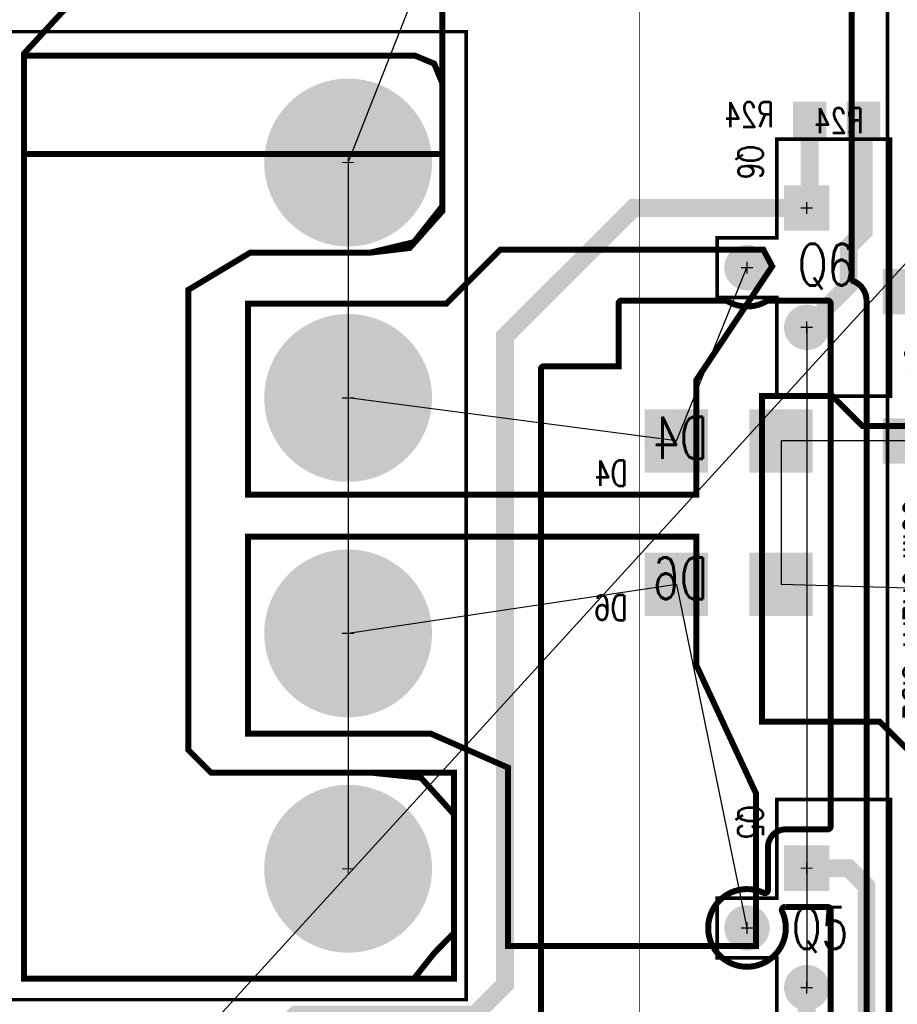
# Model space of a CAD drawing. Extents: x -7 to 11.7, y -5.4 to 6.4.
# Tile 21 of 27: x 4.6 to 6, y 0.6 to 2.3. Entities that reach past the tile are written whole.
import ezdxf

# ---------------------------------------------------------------- set-up
doc = ezdxf.new("R2010")
doc.units = 0
for name, pattern in [('SIG_10', [2, 1, 1]), ('SIG_11', [2, 1, 1]), ('SIG_12', [2, 1, 1]), ('SIG_13', [2, 1, 1]), ('SIG_17', [2, 1, 1]), ('SIG_50', [2, 1, 1]), ('SIG_51', [2, 1, 1]), ('SIG_9', [2, 1, 1])]:
    doc.linetypes.add(name, pattern=pattern)
for name, color, linetype in [('DRIL_NPLTE_THRU_01', 16, 'CONTINUOUS'), ('DRIL_NPLTE_THRU_02', 176, 'CONTINUOUS'), ('DRIL_PLTE_THRU_01', 16, 'CONTINUOUS'), ('DRIL_PLTE_THRU_02', 176, 'CONTINUOUS'), ('DRIL_SYMBOL', 254, 'CONTINUOUS'), ('LINK_00', 2, 'CONTINUOUS'), ('PADS_BOT', 5, 'CONTINUOUS'), ('PADS_INNER', 1, 'CONTINUOUS'), ('PADS_TOP', 1, 'CONTINUOUS'), ('PADS_XR_131', 3, 'CONTINUOUS'), ('PADS_XR_132', 6, 'CONTINUOUS'), ('PADS_XR_133', 254, 'CONTINUOUS'), ('PART_NAME_123', 255, 'CONTINUOUS'), ('PART_NAME_124', 6, 'CONTINUOUS'), ('PART_NAME_129', 2, 'CONTINUOUS'), ('PART_NAME_130', 106, 'CONTINUOUS'), ('PART_TOP_2DLINE_123', 255, 'CONTINUOUS'), ('PART_TOP_2DLINE_129', 2, 'CONTINUOUS'), ('PART_TOP_TEXT_123', 255, 'CONTINUOUS'), ('POUR_OUTLINE_01', 1, 'CONTINUOUS'), ('POUR_OUTLINE_02', 5, 'CONTINUOUS'), ('POUR_PADTHERM_01', 1, 'CONTINUOUS'), ('POUR_PADTHERM_02', 5, 'CONTINUOUS'), ('POUR_VIATHERM_01', 1, 'CONTINUOUS'), ('TRACE_01', 1, 'CONTINUOUS'), ('TRACE_02', 5, 'CONTINUOUS')]:
    doc.layers.add(name, color=color, linetype=linetype)
doc.styles.add('W0$001', font='simplex', dxfattribs={"width": 0.75})
doc.styles.add('W0$006', font='simplex', dxfattribs={"width": 0.75})
doc.styles.add('W0$008', font='simplex', dxfattribs={"width": 0.75})

# ---------------------------------------------------------------- blocks, each defined once
blk = doc.blocks.new('POUR_OUTLINE_21')
at = {"layer": 'POUR_OUTLINE_02', "const_width": 0.01}
blk.add_lwpolyline([(-12.4101, -16.948), (-12.4101, -16.7502), (-12.4656, -16.6887), (-12.5503, -16.68), (-12.8171, -16.68), (-12.855, -16.6421), (-12.855, -15.8722), (-12.7514, -15.8099), (-12.5506, -15.8099), (-12.4775, -15.7923), (-12.43, -15.7322), (-12.43, -15.526), (-12.4435, -15.4935), (-12.476, -15.48), (-13.1301, -15.48), (-13.1301, -17.0249), (-12.4774, -17.0249), (-12.4434, -16.982)], close=True, dxfattribs=at)
blk = doc.blocks.new('POUR_PADTHERM_52')
at = {"layer": 'POUR_PADTHERM_02'}
for points in [[(-12.5875, -15.5215), (-12.5875, -15.5215, 1), (-12.5875, -15.5215), (-12.5875, -15.5215, 1), (-12.5875, -15.5215)], [(-12.725, -15.659), (-12.725, -15.659, 1), (-12.725, -15.659), (-12.725, -15.659, 1), (-12.725, -15.659)], [(-12.45, -15.659), (-12.45, -15.659, 1), (-12.45, -15.659), (-12.45, -15.659, 1), (-12.45, -15.659)], [(-12.5875, -15.7965), (-12.5875, -15.7965, 1), (-12.5875, -15.7965), (-12.5875, -15.7965, 1), (-12.5875, -15.7965)]]:
    blk.add_lwpolyline(points, format="xyb", dxfattribs=at)
blk = doc.blocks.new('POUR_PADTHERM_53')
at = {"layer": 'POUR_PADTHERM_02'}
for points in [[(-12.5875, -16.7035), (-12.5875, -16.7035, 1), (-12.5875, -16.7035), (-12.5875, -16.7035, 1), (-12.5875, -16.7035)], [(-12.725, -16.841), (-12.725, -16.841, 1), (-12.725, -16.841), (-12.725, -16.841, 1), (-12.725, -16.841)], [(-12.45, -16.841), (-12.45, -16.841, 1), (-12.45, -16.841), (-12.45, -16.841, 1), (-12.45, -16.841)], [(-12.5875, -16.9785), (-12.5875, -16.9785, 1), (-12.5875, -16.9785), (-12.5875, -16.9785, 1), (-12.5875, -16.9785)]]:
    blk.add_lwpolyline(points, format="xyb", dxfattribs=at)
blk = doc.blocks.new('POUR_HEADER_2')
for name in ['POUR_OUTLINE_21', 'POUR_PADTHERM_52', 'POUR_PADTHERM_53']:
    blk.add_blockref(name, (13.175, 15.475))
blk = doc.blocks.new('POUR_OUTLINE_22')
at = {"layer": 'POUR_OUTLINE_02', "const_width": 0.01}
blk.add_lwpolyline([(-12.155, -14.9729), (-12.155, -14.705), (-12.67, -14.705), (-12.67, -14.977), (-13.1301, -15.477), (-13.1301, -15.645), (-12.43, -15.645), (-12.43, -15.2479)], close=True, dxfattribs=at)
blk = doc.blocks.new('POUR_PADTHERM_54')
at = {"layer": 'POUR_PADTHERM_02'}
for points in [[(-12.25, -14.7), (-12.25, -14.7, 1), (-12.25, -14.7), (-12.25, -14.7, 1), (-12.25, -14.7)], [(-12.35, -14.8), (-12.35, -14.8, 1), (-12.35, -14.8), (-12.35, -14.8, 1), (-12.35, -14.8)], [(-12.15, -14.8), (-12.15, -14.8, 1), (-12.15, -14.8), (-12.15, -14.8, 1), (-12.15, -14.8)], [(-12.25, -14.9), (-12.25, -14.9, 1), (-12.25, -14.9), (-12.25, -14.9, 1), (-12.25, -14.9)]]:
    blk.add_lwpolyline(points, format="xyb", dxfattribs=at)
blk = doc.blocks.new('POUR_HEADER_3')
for name in ['POUR_OUTLINE_22', 'POUR_PADTHERM_54']:
    blk.add_blockref(name, (12.675, 14.975))
blk = doc.blocks.new('POUR_OUTLINE_129')
at = {"layer": 'POUR_OUTLINE_01', "const_width": 0.01}
blk.add_lwpolyline([(-12.155, -14.9729), (-12.155, -14.705), (-12.67, -14.705), (-12.67, -14.977), (-13.1301, -15.477), (-13.1301, -17.0249), (-12.4101, -17.0249), (-12.4101, -16.6799), (-12.5051, -16.6799), (-12.5401, -16.68), (-12.8171, -16.68), (-12.855, -16.6421), (-12.855, -15.8722), (-12.7514, -15.8099), (-12.5503, -15.8099), (-12.4845, -15.802), (-12.43, -15.7406), (-12.43, -15.2479)], close=True, dxfattribs=at)
blk = doc.blocks.new('POUR_PADTHERM_130')
at = {"layer": 'POUR_PADTHERM_01'}
for points in [[(-12.5875, -15.5215), (-12.5875, -15.5215, 1), (-12.5875, -15.5215), (-12.5875, -15.5215, 1), (-12.5875, -15.5215)], [(-12.725, -15.659), (-12.725, -15.659, 1), (-12.725, -15.659), (-12.725, -15.659, 1), (-12.725, -15.659)], [(-12.45, -15.659), (-12.45, -15.659, 1), (-12.45, -15.659), (-12.45, -15.659, 1), (-12.45, -15.659)], [(-12.5875, -15.7965), (-12.5875, -15.7965, 1), (-12.5875, -15.7965), (-12.5875, -15.7965, 1), (-12.5875, -15.7965)]]:
    blk.add_lwpolyline(points, format="xyb", dxfattribs=at)
blk = doc.blocks.new('POUR_PADTHERM_131')
at = {"layer": 'POUR_PADTHERM_01'}
for points in [[(-12.5875, -16.7035), (-12.5875, -16.7035, 1), (-12.5875, -16.7035), (-12.5875, -16.7035, 1), (-12.5875, -16.7035)], [(-12.725, -16.841), (-12.725, -16.841, 1), (-12.725, -16.841), (-12.725, -16.841, 1), (-12.725, -16.841)], [(-12.45, -16.841), (-12.45, -16.841, 1), (-12.45, -16.841), (-12.45, -16.841, 1), (-12.45, -16.841)], [(-12.5875, -16.9785), (-12.5875, -16.9785, 1), (-12.5875, -16.9785), (-12.5875, -16.9785, 1), (-12.5875, -16.9785)]]:
    blk.add_lwpolyline(points, format="xyb", dxfattribs=at)
blk = doc.blocks.new('POUR_PADTHERM_132')
at = {"layer": 'POUR_PADTHERM_01'}
for points in [[(-12.25, -14.7), (-12.25, -14.7, 1), (-12.25, -14.7), (-12.25, -14.7, 1), (-12.25, -14.7)], [(-12.35, -14.8), (-12.35, -14.8, 1), (-12.35, -14.8), (-12.35, -14.8, 1), (-12.35, -14.8)], [(-12.15, -14.8), (-12.15, -14.8, 1), (-12.15, -14.8), (-12.15, -14.8, 1), (-12.15, -14.8)], [(-12.25, -14.9), (-12.25, -14.9, 1), (-12.25, -14.9), (-12.25, -14.9, 1), (-12.25, -14.9)]]:
    blk.add_lwpolyline(points, format="xyb", dxfattribs=at)
blk = doc.blocks.new('POUR_HEADER_4')
for name in ['POUR_OUTLINE_129', 'POUR_PADTHERM_132', 'POUR_PADTHERM_130', 'POUR_PADTHERM_131']:
    blk.add_blockref(name, (13.175, 15.475))
blk = doc.blocks.new('POUR_OUTLINE_23')
at = {"layer": 'POUR_OUTLINE_02', "const_width": 0.01}
blk.add_lwpolyline([(-11.9051, -16.97), (-11.9051, -16.7148), (-12.0051, -16.4997), (-12.0051, -16.285), (-12.7551, -16.285), (-12.7551, -16.615), (-12.4489, -16.615), (-12.32, -16.6717), (-12.32, -16.97)], close=True, dxfattribs=at)
blk = doc.blocks.new('POUR_PADTHERM_55')
at = {"layer": 'POUR_PADTHERM_02'}
for points in [[(-12.0381, -16.315), (-12.0381, -16.315, 1), (-12.0381, -16.315), (-12.0381, -16.315, 1), (-12.0381, -16.315)], [(-12.0881, -16.365), (-12.0881, -16.365, 1), (-12.0881, -16.365), (-12.0881, -16.365, 1), (-12.0881, -16.365)], [(-12.0381, -16.415), (-12.0381, -16.415, 1), (-12.0381, -16.415), (-12.0381, -16.415, 1), (-12.0381, -16.415)]]:
    blk.add_lwpolyline(points, format="xyb", dxfattribs=at)
blk = doc.blocks.new('POUR_PADTHERM_56')
at = {"layer": 'POUR_PADTHERM_02'}
for points in [[(-12.5875, -16.3095), (-12.5875, -16.3095, 1), (-12.5875, -16.3095), (-12.5875, -16.3095, 1), (-12.5875, -16.3095)], [(-12.725, -16.447), (-12.725, -16.447, 1), (-12.725, -16.447), (-12.725, -16.447, 1), (-12.725, -16.447)], [(-12.45, -16.447), (-12.45, -16.447, 1), (-12.45, -16.447), (-12.45, -16.447, 1), (-12.45, -16.447)], [(-12.5875, -16.5845), (-12.5875, -16.5845, 1), (-12.5875, -16.5845), (-12.5875, -16.5845, 1), (-12.5875, -16.5845)]]:
    blk.add_lwpolyline(points, format="xyb", dxfattribs=at)
blk = doc.blocks.new('POUR_PADTHERM_57')
at = {"layer": 'POUR_PADTHERM_02'}
for points in [[(-11.9201, -16.905), (-11.9201, -16.905, 1), (-11.9201, -16.905), (-11.9201, -16.905, 1), (-11.9201, -16.905)], [(-11.9551, -16.94), (-11.9551, -16.94, 1), (-11.9551, -16.94), (-11.9551, -16.94, 1), (-11.9551, -16.94)], [(-11.9201, -16.975), (-11.9201, -16.975, 1), (-11.9201, -16.975), (-11.9201, -16.975, 1), (-11.9201, -16.975)]]:
    blk.add_lwpolyline(points, format="xyb", dxfattribs=at)
blk = doc.blocks.new('POUR_HEADER_5')
for name in ['POUR_OUTLINE_23', 'POUR_PADTHERM_56', 'POUR_PADTHERM_55', 'POUR_PADTHERM_57']:
    blk.add_blockref(name, (12.7, 16.555))
blk = doc.blocks.new('POUR_OUTLINE_24')
at = {"layer": 'POUR_OUTLINE_02', "const_width": 0.01}
blk.add_lwpolyline([(-12.0051, -16.0234), (-11.8779, -15.8327), (-11.8927, -15.805), (-12.3329, -15.805), (-12.4229, -15.895), (-12.7551, -15.895), (-12.7551, -16.2149), (-12.0051, -16.2149)], close=True, dxfattribs=at)
blk = doc.blocks.new('POUR_PADTHERM_58')
at = {"layer": 'POUR_PADTHERM_02'}
for points in [[(-12.0381, -16.075), (-12.0381, -16.075, 1), (-12.0381, -16.075), (-12.0381, -16.075, 1), (-12.0381, -16.075)], [(-12.0881, -16.125), (-12.0881, -16.125, 1), (-12.0881, -16.125), (-12.0881, -16.125, 1), (-12.0881, -16.125)], [(-12.0381, -16.175), (-12.0381, -16.175, 1), (-12.0381, -16.175), (-12.0381, -16.175, 1), (-12.0381, -16.175)]]:
    blk.add_lwpolyline(points, format="xyb", dxfattribs=at)
blk = doc.blocks.new('POUR_PADTHERM_59')
at = {"layer": 'POUR_PADTHERM_02'}
for points in [[(-12.5875, -15.9155), (-12.5875, -15.9155, 1), (-12.5875, -15.9155), (-12.5875, -15.9155, 1), (-12.5875, -15.9155)], [(-12.725, -16.053), (-12.725, -16.053, 1), (-12.725, -16.053), (-12.725, -16.053, 1), (-12.725, -16.053)], [(-12.45, -16.053), (-12.45, -16.053, 1), (-12.45, -16.053), (-12.45, -16.053, 1), (-12.45, -16.053)], [(-12.5875, -16.1905), (-12.5875, -16.1905, 1), (-12.5875, -16.1905), (-12.5875, -16.1905, 1), (-12.5875, -16.1905)]]:
    blk.add_lwpolyline(points, format="xyb", dxfattribs=at)
blk = doc.blocks.new('POUR_PADTHERM_60')
at = {"layer": 'POUR_PADTHERM_02'}
for points in [[(-11.9201, -15.8), (-11.9201, -15.8, 1), (-11.9201, -15.8), (-11.9201, -15.8, 1), (-11.9201, -15.8)], [(-11.9551, -15.835), (-11.9551, -15.835, 1), (-11.9551, -15.835), (-11.9551, -15.835, 1), (-11.9551, -15.835)], [(-11.8851, -15.835), (-11.8851, -15.835, 1), (-11.8851, -15.835), (-11.8851, -15.835, 1), (-11.8851, -15.835)], [(-11.9201, -15.87), (-11.9201, -15.87, 1), (-11.9201, -15.87), (-11.9201, -15.87, 1), (-11.9201, -15.87)]]:
    blk.add_lwpolyline(points, format="xyb", dxfattribs=at)
blk = doc.blocks.new('POUR_HEADER_6')
for name in ['POUR_OUTLINE_24', 'POUR_PADTHERM_60', 'POUR_PADTHERM_59', 'POUR_PADTHERM_58']:
    blk.add_blockref(name, (12.695, 16.195))
blk = doc.blocks.new('POUR_OUTLINE_26')
at = {"layer": 'POUR_OUTLINE_02', "const_width": 0.01}
blk.add_lwpolyline([(-11.3051, -16.1973), (-11.3051, -16.1), (-11.7271, -16.1), (-11.7771, -16.05), (-11.8951, -16.05), (-11.8951, -16.5949), (-11.698, -16.5949), (-11.6451, -16.6478), (-11.6451, -16.94), (-11.4051, -16.94), (-11.4051, -16.2674)], close=True, dxfattribs=at)
blk = doc.blocks.new('POUR_PADTHERM_65')
at = {"layer": 'POUR_PADTHERM_02'}
for points in [[(-11.5401, -16.26), (-11.5401, -16.26, 1), (-11.5401, -16.26), (-11.5401, -16.26, 1), (-11.5401, -16.26)], [(-11.6151, -16.375), (-11.6151, -16.375, 1), (-11.6151, -16.375), (-11.6151, -16.375, 1), (-11.6151, -16.375)], [(-11.4651, -16.375), (-11.4651, -16.375, 1), (-11.4651, -16.375), (-11.4651, -16.375, 1), (-11.4651, -16.375)], [(-11.5401, -16.49), (-11.5401, -16.49, 1), (-11.5401, -16.49), (-11.5401, -16.49, 1), (-11.5401, -16.49)]]:
    blk.add_lwpolyline(points, format="xyb", dxfattribs=at)
blk = doc.blocks.new('POUR_PADTHERM_66')
at = {"layer": 'POUR_PADTHERM_02'}
for points in [[(-11.8631, -16.315), (-11.8631, -16.315, 1), (-11.8631, -16.315), (-11.8631, -16.315, 1), (-11.8631, -16.315)], [(-11.8131, -16.365), (-11.8131, -16.365, 1), (-11.8131, -16.365), (-11.8131, -16.365, 1), (-11.8131, -16.365)], [(-11.8631, -16.415), (-11.8631, -16.415, 1), (-11.8631, -16.415), (-11.8631, -16.415, 1), (-11.8631, -16.415)]]:
    blk.add_lwpolyline(points, format="xyb", dxfattribs=at)
blk = doc.blocks.new('POUR_PADTHERM_67')
at = {"layer": 'POUR_PADTHERM_02'}
for points in [[(-11.8631, -16.075), (-11.8631, -16.075, 1), (-11.8631, -16.075), (-11.8631, -16.075, 1), (-11.8631, -16.075)], [(-11.8131, -16.125), (-11.8131, -16.125, 1), (-11.8131, -16.125), (-11.8131, -16.125, 1), (-11.8131, -16.125)], [(-11.8631, -16.175), (-11.8631, -16.175, 1), (-11.8631, -16.175), (-11.8631, -16.175, 1), (-11.8631, -16.175)]]:
    blk.add_lwpolyline(points, format="xyb", dxfattribs=at)
blk = doc.blocks.new('POUR_PADTHERM_68')
at = {"layer": 'POUR_PADTHERM_02'}
for points in [[(-11.5401, -16.71), (-11.5401, -16.71, 1), (-11.5401, -16.71), (-11.5401, -16.71, 1), (-11.5401, -16.71)], [(-11.6151, -16.825), (-11.6151, -16.825, 1), (-11.6151, -16.825), (-11.6151, -16.825, 1), (-11.6151, -16.825)], [(-11.4651, -16.825), (-11.4651, -16.825, 1), (-11.4651, -16.825), (-11.4651, -16.825, 1), (-11.4651, -16.825)], [(-11.5401, -16.94), (-11.5401, -16.94, 1), (-11.5401, -16.94), (-11.5401, -16.94, 1), (-11.5401, -16.94)]]:
    blk.add_lwpolyline(points, format="xyb", dxfattribs=at)
blk = doc.blocks.new('POUR_PADTHERM_69')
at = {"layer": 'POUR_PADTHERM_02'}
for points in [[(-11.6901, -16.125), (-11.6901, -16.125, 1), (-11.6901, -16.125), (-11.6901, -16.125, 1), (-11.6901, -16.125)], [(-11.5601, -16.125), (-11.5601, -16.125, 1), (-11.5601, -16.125), (-11.5601, -16.125, 1), (-11.5601, -16.125)], [(-11.6251, -16.16), (-11.6251, -16.16, 1), (-11.6251, -16.16), (-11.6251, -16.16, 1), (-11.6251, -16.16)]]:
    blk.add_lwpolyline(points, format="xyb", dxfattribs=at)
blk = doc.blocks.new('POUR_PADTHERM_70')
at = {"layer": 'POUR_PADTHERM_02'}
for points in [[(-11.4001, -16.095), (-11.4001, -16.095, 1), (-11.4001, -16.095), (-11.4001, -16.095, 1), (-11.4001, -16.095)], [(-11.5101, -16.135), (-11.5101, -16.135, 1), (-11.5101, -16.135), (-11.5101, -16.135, 1), (-11.5101, -16.135)], [(-11.4001, -16.175), (-11.4001, -16.175, 1), (-11.4001, -16.175), (-11.4001, -16.175, 1), (-11.4001, -16.175)]]:
    blk.add_lwpolyline(points, format="xyb", dxfattribs=at)
blk = doc.blocks.new('POUR_HEADER_9')
for name in ['POUR_OUTLINE_26', 'POUR_PADTHERM_67', 'POUR_PADTHERM_70', 'POUR_PADTHERM_69', 'POUR_PADTHERM_65', 'POUR_PADTHERM_66', 'POUR_PADTHERM_68']:
    blk.add_blockref(name, (12.095, 16.695))
blk = doc.blocks.new('POUR_OUTLINE_108')
at = {"layer": 'POUR_OUTLINE_01', "const_width": 0.01}
blk.add_lwpolyline([(-13.565, -14.545), (-11.7, -14.545), (-11.7, -15.33), (-11.7401, -15.33, 0.414214), (-11.7451, -15.335), (-11.7451, -15.8529, 0.305615), (-11.742, -15.8576, -0.305615), (-11.7201, -15.89), (-11.7201, -17.4199, -0.414214)], format="xyb", dxfattribs=at)
blk = doc.blocks.new('POUR_HEADER_12')
blk.add_blockref('POUR_OUTLINE_108', (13.575, 14.3))
blk = doc.blocks.new('POUR_OUTLINE_126')
at = {"layer": 'POUR_OUTLINE_01', "const_width": 0.01}
blk.add_lwpolyline([(-11.7801, -16.77), (-11.7801, -15.895, 0.414214), (-11.7851, -15.89), (-11.884, -15.89, 0.136107), (-11.8866, -15.8907, -0.277353), (-11.9536, -15.8907, 0.136107), (-11.9562, -15.89), (-12.13, -15.89, 0.414214), (-12.135, -15.895), (-12.135, -16), (-12.26, -16, 0.414214), (-12.265, -16.005), (-12.265, -17.135), (-12.655, -17.135, 0.414214), (-12.66, -17.14), (-12.66, -17.31), (-12.825, -17.31, 0.414214), (-12.83, -17.315), (-12.83, -17.935, 0.414214), (-12.825, -17.94), (-12.52, -17.94, 0.414214), (-12.515, -17.935), (-12.515, -17.86), (-12.29, -17.86, 0.414214), (-12.285, -17.855), (-12.285, -17.82, -0.00081), (-12.285, -17.8199), (-12.285, -17.8199), (-12.285, -17.4199), (-11.9322, -17.4199, 0.305615), (-11.9275, -17.4168, -0.305615), (-11.8951, -17.3949), (-11.7851, -17.3949, 0.414214), (-11.7801, -17.3899), (-11.7801, -16.91, 0.414214), (-11.7851, -16.905), (-11.8551, -16.905, -0.012688), (-11.8566, -16.905, 0.567649), (-11.8614, -16.9121, -5.794654), (-11.8922, -16.8813, 0.567649), (-11.8851, -16.8765, -0.012688), (-11.8851, -16.875), (-11.8851, -16.805, -0.414214), (-11.8551, -16.775), (-11.7851, -16.775, 0.414214)], format="xyb", close=True, dxfattribs=at)
blk = doc.blocks.new('POUR_PADTHERM_181')
at = {"layer": 'POUR_PADTHERM_01'}
for points in [[(-11.8201, -15.9), (-11.8201, -15.9, 1), (-11.8201, -15.9), (-11.8201, -15.9, 1), (-11.8201, -15.9)], [(-11.8551, -15.935), (-11.8551, -15.935, 1), (-11.8551, -15.935), (-11.8551, -15.935, 1), (-11.8551, -15.935)], [(-11.7851, -15.935), (-11.7851, -15.935, 1), (-11.7851, -15.935), (-11.7851, -15.935, 1), (-11.7851, -15.935)], [(-11.8201, -15.97), (-11.8201, -15.97, 1), (-11.8201, -15.97), (-11.8201, -15.97, 1), (-11.8201, -15.97)]]:
    blk.add_lwpolyline(points, format="xyb", dxfattribs=at)
blk = doc.blocks.new('POUR_PADTHERM_182')
at = {"layer": 'POUR_PADTHERM_01'}
for points in [[(-11.8201, -17.005), (-11.8201, -17.005, 1), (-11.8201, -17.005), (-11.8201, -17.005, 1), (-11.8201, -17.005)], [(-11.8551, -17.04), (-11.8551, -17.04, 1), (-11.8551, -17.04), (-11.8551, -17.04, 1), (-11.8551, -17.04)], [(-11.7851, -17.04), (-11.7851, -17.04, 1), (-11.7851, -17.04), (-11.7851, -17.04, 1), (-11.7851, -17.04)], [(-11.8201, -17.075), (-11.8201, -17.075, 1), (-11.8201, -17.075), (-11.8201, -17.075, 1), (-11.8201, -17.075)]]:
    blk.add_lwpolyline(points, format="xyb", dxfattribs=at)
blk = doc.blocks.new('POUR_VIATHERM_183')
at = {"layer": 'POUR_VIATHERM_01'}
for points in [[(-12.23, -17.3225), (-12.23, -17.3225)], [(-12.25, -17.3425), (-12.25, -17.3425)], [(-12.21, -17.3425), (-12.21, -17.3425)], [(-12.23, -17.3625), (-12.23, -17.3625)]]:
    blk.add_lwpolyline(points, dxfattribs=at)
blk = doc.blocks.new('POUR_VIATHERM_184')
at = {"layer": 'POUR_VIATHERM_01'}
for points in [[(-12.385, -17.135), (-12.385, -17.135)], [(-12.405, -17.155), (-12.405, -17.155)], [(-12.365, -17.155), (-12.365, -17.155)], [(-12.385, -17.175), (-12.385, -17.175)]]:
    blk.add_lwpolyline(points, dxfattribs=at)
blk = doc.blocks.new('POUR_VIATHERM_185')
at = {"layer": 'POUR_VIATHERM_01'}
for points in [[(-12.33, -17.58), (-12.33, -17.58)], [(-12.35, -17.6), (-12.35, -17.6)], [(-12.31, -17.6), (-12.31, -17.6)], [(-12.33, -17.62), (-12.33, -17.62)]]:
    blk.add_lwpolyline(points, dxfattribs=at)
blk = doc.blocks.new('POUR_VIATHERM_186')
at = {"layer": 'POUR_VIATHERM_01'}
for points in [[(-12.66, -17.445), (-12.66, -17.445)], [(-12.68, -17.465), (-12.68, -17.465)], [(-12.64, -17.465), (-12.64, -17.465)], [(-12.66, -17.485), (-12.66, -17.485)]]:
    blk.add_lwpolyline(points, dxfattribs=at)
blk = doc.blocks.new('POUR_VIATHERM_187')
at = {"layer": 'POUR_VIATHERM_01'}
for points in [[(-12.58, -17.65), (-12.58, -17.65)], [(-12.6, -17.67), (-12.6, -17.67)], [(-12.56, -17.67), (-12.56, -17.67)], [(-12.58, -17.69), (-12.58, -17.69)]]:
    blk.add_lwpolyline(points, dxfattribs=at)
blk = doc.blocks.new('POUR_PADTHERM_188')
at = {"layer": 'POUR_PADTHERM_01'}
for points in [[(-12.675, -17.8081), (-12.675, -17.8081, 1), (-12.675, -17.8081), (-12.675, -17.8081, 1), (-12.675, -17.8081)], [(-12.7975, -17.8616), (-12.7975, -17.8616, 1), (-12.7975, -17.8616), (-12.7975, -17.8616, 1), (-12.7975, -17.8616)], [(-12.5525, -17.8616), (-12.5525, -17.8616, 1), (-12.5525, -17.8616), (-12.5525, -17.8616, 1), (-12.5525, -17.8616)], [(-12.675, -17.9151), (-12.675, -17.9151, 1), (-12.675, -17.9151), (-12.675, -17.9151, 1), (-12.675, -17.9151)]]:
    blk.add_lwpolyline(points, format="xyb", dxfattribs=at)
blk = doc.blocks.new('POUR_HEADER_13')
for name in ['POUR_OUTLINE_126', 'POUR_PADTHERM_181', 'POUR_PADTHERM_182', 'POUR_VIATHERM_184', 'POUR_VIATHERM_183', 'POUR_VIATHERM_186', 'POUR_VIATHERM_185', 'POUR_VIATHERM_187', 'POUR_PADTHERM_188']:
    blk.add_blockref(name, (12.015, 15.86))
blk = doc.blocks.new('DRIL_HOLE_0')
blk.add_lwpolyline([(0, 0, 1), (0, 0, 1)], format="xyb", close=True)
blk = doc.blocks.new('PAD_0')
at = {"const_width": 0.05}
blk.add_lwpolyline([(-0.03, 0), (0.03, 0)], dxfattribs=at)
blk = doc.blocks.new('PAD_1')
blk.add_lwpolyline([(0, 0, 1), (0, 0, 1)], format="xyb", close=True)
blk = doc.blocks.new('PAD_2')
at = {"const_width": 0.056}
blk.add_lwpolyline([(-0.033, 0), (0.033, 0)], dxfattribs=at)
blk = doc.blocks.new('STK_BOT_57')
at = {"layer": 'DRIL_NPLTE_THRU_01'}
blk.add_blockref('DRIL_HOLE_0', (0, 0), dxfattribs=at)
at = {"layer": 'DRIL_NPLTE_THRU_02'}
blk.add_blockref('DRIL_HOLE_0', (0, 0), dxfattribs=at)
at = {"layer": 'PADS_BOT', "rotation": 90}
blk.add_blockref('PAD_0', (0, 0), dxfattribs=at)
at = {"layer": 'PADS_INNER'}
blk.add_blockref('PAD_1', (0, 0), dxfattribs=at)
at = {"layer": 'PADS_TOP'}
blk.add_blockref('PAD_1', (0, 0), dxfattribs=at)
at = {"layer": 'PADS_XR_131', "rotation": 90}
blk.add_blockref('PAD_2', (0, 0), dxfattribs=at)
at = {"layer": 'PADS_XR_133', "rotation": 90}
blk.add_blockref('PAD_0', (0, 0), dxfattribs=at)
blk = doc.blocks.new('SYM_BOT_35')
for p in [(-0.045, 0), (0.045, 0)]:
    blk.add_blockref('STK_BOT_57', p)
blk = doc.blocks.new('PART_BOT_20')
blk.add_blockref('SYM_BOT_35', (0, 0))
at = {"layer": 'PART_NAME_124', "style": 'W0$006', "width": 0.75}
blk.add_text('R24', height=0.042, rotation=180, dxfattribs=at).set_placement((-0.105, 0.01))
at = {"layer": 'PART_NAME_130', "style": 'W0$001', "width": 0.75}
blk.add_text('R24', height=0.042, rotation=180, dxfattribs=at).set_placement((0.045, 0.0199))
blk = doc.blocks.new('SMOOTH_0$006')
at = {"const_width": 0.003}
blk.add_lwpolyline([(-0.0015, 0, 1), (0.0015, 0, 1)], format="xyb", close=True, dxfattribs=at)
blk = doc.blocks.new('SMOOTH_0$001')
at = {"const_width": 0.0005}
blk.add_lwpolyline([(-0.00025, 0, 1), (0.00025, 0, 1)], format="xyb", close=True, dxfattribs=at)
blk = doc.blocks.new('PART_BODY_TOP_4')
at = {"layer": 'PART_TOP_2DLINE_123', "const_width": 0.006}
blk.add_lwpolyline([(0.315, 0.14), (-0.115, 0.14), (-0.115, -0.05), (0.05, -0.05), (0.05, -0.15), (0.15, -0.15), (0.15, -0.05), (0.315, -0.05)], close=True, dxfattribs=at)
at = {"layer": 'PART_TOP_2DLINE_129', "const_width": 0.001}
blk.add_lwpolyline([(0.315, 0.14), (-0.115, 0.14), (-0.115, -0.05), (0.05, -0.05), (0.05, -0.15), (0.15, -0.15), (0.15, -0.05), (0.315, -0.05)], close=True, dxfattribs=at)
at = {"layer": 'PART_TOP_2DLINE_123'}
for p in [(-0.115, 0.14), (0.315, 0.14), (-0.115, -0.05), (0.05, -0.05), (0.15, -0.05), (0.315, -0.05), (0.05, -0.15), (0.15, -0.15)]:
    blk.add_blockref('SMOOTH_0$006', p, dxfattribs=at)
at = {"layer": 'PART_TOP_2DLINE_129'}
for p in [(-0.115, 0.14), (0.315, 0.14), (-0.115, -0.05), (0.05, -0.05), (0.15, -0.05), (0.315, -0.05), (0.05, -0.15), (0.15, -0.15)]:
    blk.add_blockref('SMOOTH_0$001', p, dxfattribs=at)
blk = doc.blocks.new('DRIL_SYMBOL_0$041')
at = {"layer": 'DRIL_SYMBOL', "const_width": 0.002}
for points in [[(-0.01, 0), (0.01, 0)], [(0, -0.01), (0, 0.01)]]:
    blk.add_lwpolyline(points, dxfattribs=at)
blk = doc.blocks.new('DRIL_HOLE_0$041')
at = {"const_width": 0.0205}
blk.add_lwpolyline([(-0.01025, 0, 1), (0.01025, 0, 1)], format="xyb", close=True, dxfattribs=at)
blk.add_blockref('DRIL_SYMBOL_0$041', (0, 0))
blk = doc.blocks.new('PAD_3')
at = {"const_width": 0.035}
blk.add_lwpolyline([(0, -0.0175, 1), (0, 0.0175, 1)], format="xyb", close=True, dxfattribs=at)
blk = doc.blocks.new('PAD_26')
at = {"const_width": 0.07}
blk.add_lwpolyline([(-0.035, 0), (0.035, 0)], dxfattribs=at)
blk = doc.blocks.new('PAD_27')
at = {"const_width": 0.076}
blk.add_lwpolyline([(-0.038, 0), (0.038, 0)], dxfattribs=at)
blk = doc.blocks.new('STK_TOP_94')
at = {"layer": 'DRIL_PLTE_THRU_01'}
blk.add_blockref('DRIL_HOLE_0$041', (0, 0), dxfattribs=at)
at = {"layer": 'DRIL_PLTE_THRU_02'}
blk.add_blockref('DRIL_HOLE_0$041', (0, 0), dxfattribs=at)
at = {"layer": 'PADS_BOT'}
blk.add_blockref('PAD_26', (0, 0), dxfattribs=at)
at = {"layer": 'PADS_INNER'}
blk.add_blockref('PAD_3', (0, 0), dxfattribs=at)
at = {"layer": 'PADS_TOP'}
blk.add_blockref('PAD_26', (0, 0), dxfattribs=at)
at = {"layer": 'PADS_XR_131'}
blk.add_blockref('PAD_27', (0, 0), dxfattribs=at)
at = {"layer": 'PADS_XR_132'}
blk.add_blockref('PAD_27', (0, 0), dxfattribs=at)
blk = doc.blocks.new('PAD_4')
at = {"const_width": 0.038}
blk.add_lwpolyline([(0, -0.019, 1), (0, 0.019, 1)], format="xyb", close=True, dxfattribs=at)
blk = doc.blocks.new('STK_TOP_93')
at = {"layer": 'DRIL_PLTE_THRU_01'}
blk.add_blockref('DRIL_HOLE_0$041', (0, 0), dxfattribs=at)
at = {"layer": 'DRIL_PLTE_THRU_02'}
blk.add_blockref('DRIL_HOLE_0$041', (0, 0), dxfattribs=at)
at = {"layer": 'PADS_BOT'}
blk.add_blockref('PAD_3', (0, 0), dxfattribs=at)
at = {"layer": 'PADS_INNER'}
blk.add_blockref('PAD_3', (0, 0), dxfattribs=at)
at = {"layer": 'PADS_TOP'}
blk.add_blockref('PAD_3', (0, 0), dxfattribs=at)
at = {"layer": 'PADS_XR_131'}
blk.add_blockref('PAD_4', (0, 0), dxfattribs=at)
at = {"layer": 'PADS_XR_132'}
blk.add_blockref('PAD_4', (0, 0), dxfattribs=at)
blk = doc.blocks.new('SYM_TOP_7')
for name, p in [('PART_BODY_TOP_4', (0, 0)), ('STK_TOP_94', (0, 0)), ('STK_TOP_93', (0.2, 0)), ('STK_TOP_93', (0.1, -0.1))]:
    blk.add_blockref(name, p)
blk = doc.blocks.new('PART_TOP_64')
blk.add_blockref('SYM_TOP_7', (0, 0))
at = {"layer": 'PART_NAME_123', "style": 'W0$006', "width": 0.75}
blk.add_text('Q5', height=0.042, dxfattribs=at).set_placement((-0.105, -0.115))
at = {"layer": 'PART_NAME_129', "style": 'W0$001', "width": 0.75}
blk.add_text('Q5', height=0.07, rotation=90, dxfattribs=at).set_placement((0.135, -0.025))
blk = doc.blocks.new('PART_TOP_67')
blk.add_blockref('SYM_TOP_7', (0, 0))
at = {"layer": 'PART_NAME_123', "style": 'W0$006', "width": 0.75}
blk.add_text('Q6', height=0.042, dxfattribs=at).set_placement((-0.105, -0.115))
at = {"layer": 'PART_NAME_129', "style": 'W0$001', "width": 0.75}
blk.add_text('Q6', height=0.07, rotation=90, dxfattribs=at).set_placement((0.13, -0.015))
blk = doc.blocks.new('PAD_40')
at = {"const_width": 0.07}
blk.add_lwpolyline([(-0.065, 0), (0.065, 0)], dxfattribs=at)
blk = doc.blocks.new('PAD_41')
at = {"const_width": 0.076}
blk.add_lwpolyline([(-0.068, 0), (0.068, 0)], dxfattribs=at)
blk = doc.blocks.new('STK_BOT_118')
at = {"layer": 'DRIL_NPLTE_THRU_01'}
blk.add_blockref('DRIL_HOLE_0', (0, 0), dxfattribs=at)
at = {"layer": 'DRIL_NPLTE_THRU_02'}
blk.add_blockref('DRIL_HOLE_0', (0, 0), dxfattribs=at)
at = {"layer": 'PADS_BOT', "rotation": 90}
blk.add_blockref('PAD_40', (0, 0), dxfattribs=at)
at = {"layer": 'PADS_INNER'}
blk.add_blockref('PAD_1', (0, 0), dxfattribs=at)
at = {"layer": 'PADS_TOP'}
blk.add_blockref('PAD_1', (0, 0), dxfattribs=at)
at = {"layer": 'PADS_XR_131', "rotation": 90}
blk.add_blockref('PAD_41', (0, 0), dxfattribs=at)
at = {"layer": 'PADS_XR_133', "rotation": 90}
blk.add_blockref('PAD_40', (0, 0), dxfattribs=at)
blk = doc.blocks.new('SYM_BOT_8')
for p in [(-0.125, 0), (0.125, 0)]:
    blk.add_blockref('STK_BOT_118', p)
blk = doc.blocks.new('PART_BOT_68')
blk.add_blockref('SYM_BOT_8', (0, 0))
at = {"layer": 'PART_NAME_124', "style": 'W0$006', "width": 0.75}
blk.add_text('R6', height=0.042, dxfattribs=at).set_placement((0.2, 0.02))
at = {"layer": 'PART_NAME_130', "style": 'W0$001', "width": 0.75}
blk.add_text('R6', height=0.07, dxfattribs=at).set_placement((-0.05, -0.03))
blk = doc.blocks.new('PAD_22')
at = {"const_width": 0.1}
blk.add_lwpolyline([(-0.05, 0), (0.05, 0)], dxfattribs=at)
blk = doc.blocks.new('PAD_23')
at = {"const_width": 0.106}
blk.add_lwpolyline([(-0.053, 0), (0.053, 0)], dxfattribs=at)
blk = doc.blocks.new('STK_BOT_124')
at = {"layer": 'DRIL_NPLTE_THRU_01'}
blk.add_blockref('DRIL_HOLE_0', (0, 0), dxfattribs=at)
at = {"layer": 'DRIL_NPLTE_THRU_02'}
blk.add_blockref('DRIL_HOLE_0', (0, 0), dxfattribs=at)
at = {"layer": 'PADS_BOT'}
blk.add_blockref('PAD_22', (0, 0), dxfattribs=at)
at = {"layer": 'PADS_INNER'}
blk.add_blockref('PAD_1', (0, 0), dxfattribs=at)
at = {"layer": 'PADS_TOP'}
blk.add_blockref('PAD_1', (0, 0), dxfattribs=at)
at = {"layer": 'PADS_XR_131'}
blk.add_blockref('PAD_23', (0, 0), dxfattribs=at)
at = {"layer": 'PADS_XR_133'}
blk.add_blockref('PAD_22', (0, 0), dxfattribs=at)
blk = doc.blocks.new('SYM_BOT_17')
for p in [(-0.087, 0), (0.088, 0)]:
    blk.add_blockref('STK_BOT_124', p)
blk = doc.blocks.new('PART_BOT_69')
blk.add_blockref('SYM_BOT_17', (0, 0))
at = {"layer": 'PART_NAME_124', "style": 'W0$006', "width": 0.75}
blk.add_text('D4', height=0.042, dxfattribs=at).set_placement((0.17, -0.075))
at = {"layer": 'PART_NAME_130', "style": 'W0$001', "width": 0.75}
blk.add_text('D4', height=0.07, dxfattribs=at).set_placement((0.035, -0.0299))
blk = doc.blocks.new('PART_BOT_77')
blk.add_blockref('SYM_BOT_17', (0, 0))
at = {"layer": 'PART_NAME_124', "style": 'W0$006', "width": 0.75}
blk.add_text('D6', height=0.042, dxfattribs=at).set_placement((0.17, -0.06))
at = {"layer": 'PART_NAME_130', "style": 'W0$001', "width": 0.75}
blk.add_text('D6', height=0.07, dxfattribs=at).set_placement((0.035, -0.0249))
blk = doc.blocks.new('PART_BODY_TOP_10')
at = {"layer": 'PART_TOP_2DLINE_123', "const_width": 0.006}
blk.add_lwpolyline([(-1.05, 0.325), (1, 0.325), (1, -0.16), (-1.05, -0.16)], close=True, dxfattribs=at)
blk.add_lwpolyline([(1, -0.16), (-1.05, -0.16)], dxfattribs=at)
at = {"layer": 'PART_TOP_2DLINE_129', "const_width": 0.001}
blk.add_lwpolyline([(-1.05, 0.325), (1, 0.325), (1, -0.575), (-1.05, -0.575)], close=True, dxfattribs=at)
blk.add_lwpolyline([(1, -0.16), (-1.05, -0.16)], dxfattribs=at)
at = {"layer": 'PART_TOP_2DLINE_123'}
for p in [(-1.05, 0.325), (1, 0.325), (-1.05, -0.16), (-1.05, -0.16), (1, -0.16), (1, -0.16)]:
    blk.add_blockref('SMOOTH_0$006', p, dxfattribs=at)
at = {"layer": 'PART_TOP_2DLINE_129'}
for p in [(-1.05, 0.325), (1, 0.325), (-1.05, -0.16), (1, -0.16), (-1.05, -0.575), (1, -0.575)]:
    blk.add_blockref('SMOOTH_0$001', p, dxfattribs=at)
at = {"layer": 'PART_TOP_TEXT_123', "style": 'W0$008', "width": 0.75}
blk.add_text('COMPONENT SIDE', height=0.042, dxfattribs=at).set_placement((-0.203, -0.133))
blk = doc.blocks.new('DRIL_SYMBOL_0$125')
at = {"layer": 'DRIL_SYMBOL', "const_width": 0.002}
for points in [[(-0.01, 0), (0.01, 0)], [(0, -0.01), (0, 0.01)]]:
    blk.add_lwpolyline(points, dxfattribs=at)
blk = doc.blocks.new('DRIL_HOLE_0$125')
at = {"const_width": 0.0625}
blk.add_lwpolyline([(-0.03125, 0, 1), (0.03125, 0, 1)], format="xyb", close=True, dxfattribs=at)
blk.add_blockref('DRIL_SYMBOL_0$125', (0, 0))
blk = doc.blocks.new('PAD_58')
at = {"const_width": 0.1}
blk.add_lwpolyline([(0, -0.05, 1), (0, 0.05, 1)], format="xyb", close=True, dxfattribs=at)
blk = doc.blocks.new('PAD_61')
at = {"const_width": 0.103}
blk.add_lwpolyline([(0, -0.0515, 1), (0, 0.0515, 1)], format="xyb", close=True, dxfattribs=at)
blk = doc.blocks.new('STK_TOP_78')
at = {"layer": 'DRIL_PLTE_THRU_01'}
blk.add_blockref('DRIL_HOLE_0$125', (0, 0), dxfattribs=at)
at = {"layer": 'DRIL_PLTE_THRU_02'}
blk.add_blockref('DRIL_HOLE_0$125', (0, 0), dxfattribs=at)
at = {"layer": 'PADS_BOT'}
blk.add_blockref('PAD_58', (0, 0), dxfattribs=at)
at = {"layer": 'PADS_INNER'}
blk.add_blockref('PAD_58', (0, 0), dxfattribs=at)
at = {"layer": 'PADS_TOP'}
blk.add_blockref('PAD_58', (0, 0), dxfattribs=at)
at = {"layer": 'PADS_XR_131'}
blk.add_blockref('PAD_61', (0, 0), dxfattribs=at)
at = {"layer": 'PADS_XR_132'}
blk.add_blockref('PAD_61', (0, 0), dxfattribs=at)
blk = doc.blocks.new('SYM_TOP_13')
for name, p in [('PART_BODY_TOP_10', (0, 0)), ('STK_TOP_78', (-0.875, 0)), ('STK_TOP_78', (0.875, 0))]:
    blk.add_blockref(name, p)
blk = doc.blocks.new('PART_TOP_107')
blk.add_blockref('SYM_TOP_13', (0, 0))
at = {"layer": 'PART_NAME_123', "style": 'W0$006', "width": 0.75}
blk.add_text('HS3', height=0.042, rotation=90, dxfattribs=at).set_placement((-1.07, 0.12))
at = {"layer": 'PART_NAME_129', "style": 'W0$001', "width": 0.75}
blk.add_text('HS3', height=0.14, rotation=90, dxfattribs=at).set_placement((-0.005, -0.06))
blk = doc.blocks.new('PART_BODY_TOP_35')
at = {"layer": 'PART_TOP_2DLINE_123', "const_width": 0.006}
blk.add_lwpolyline([(0.81, 1.035), (-0.81, 1.035), (-0.81, -1.035), (0.81, -1.035)], close=True, dxfattribs=at)
at = {"layer": 'PART_TOP_2DLINE_129', "const_width": 0.001}
blk.add_lwpolyline([(0.81, 1.035), (-0.81, 1.035), (-0.81, -1.035), (0.81, -1.035)], close=True, dxfattribs=at)
at = {"layer": 'PART_TOP_2DLINE_123'}
for p in [(-0.81, 1.035), (0.81, 1.035)]:
    blk.add_blockref('SMOOTH_0$006', p, dxfattribs=at)
at = {"layer": 'PART_TOP_2DLINE_129'}
for p in [(-0.81, 1.035), (0.81, 1.035)]:
    blk.add_blockref('SMOOTH_0$001', p, dxfattribs=at)
blk = doc.blocks.new('DRIL_SYMBOL_0$2')
at = {"layer": 'DRIL_SYMBOL', "const_width": 0.002}
for points in [[(-0.01, 0), (0.01, 0)], [(0, -0.01), (0, 0.01)]]:
    blk.add_lwpolyline(points, dxfattribs=at)
blk = doc.blocks.new('DRIL_HOLE_0$2')
at = {"const_width": 0.1}
blk.add_lwpolyline([(-0.05, 0, 1), (0.05, 0, 1)], format="xyb", close=True, dxfattribs=at)
blk.add_blockref('DRIL_SYMBOL_0$2', (0, 0))
blk = doc.blocks.new('PAD_72')
at = {"const_width": 0.1375}
blk.add_lwpolyline([(0, -0.06875, 1), (0, 0.06875, 1)], format="xyb", close=True, dxfattribs=at)
blk = doc.blocks.new('PAD_75')
at = {"const_width": 0.1405}
blk.add_lwpolyline([(0, -0.07025, 1), (0, 0.07025, 1)], format="xyb", close=True, dxfattribs=at)
blk = doc.blocks.new('STK_TOP_85')
at = {"layer": 'DRIL_PLTE_THRU_01'}
blk.add_blockref('DRIL_HOLE_0$2', (0, 0), dxfattribs=at)
at = {"layer": 'DRIL_PLTE_THRU_02'}
blk.add_blockref('DRIL_HOLE_0$2', (0, 0), dxfattribs=at)
at = {"layer": 'PADS_BOT'}
blk.add_blockref('PAD_72', (0, 0), dxfattribs=at)
at = {"layer": 'PADS_INNER'}
blk.add_blockref('PAD_72', (0, 0), dxfattribs=at)
at = {"layer": 'PADS_TOP'}
blk.add_blockref('PAD_72', (0, 0), dxfattribs=at)
at = {"layer": 'PADS_XR_131'}
blk.add_blockref('PAD_75', (0, 0), dxfattribs=at)
at = {"layer": 'PADS_XR_132'}
blk.add_blockref('PAD_75', (0, 0), dxfattribs=at)
blk = doc.blocks.new('SYM_TOP_38')
for name, p in [('PART_BODY_TOP_35', (0, 0)), ('STK_TOP_85', (-0.591, 0.8375)), ('STK_TOP_85', (-0.197, 0.8375)), ('STK_TOP_85', (0.197, 0.8375)), ('STK_TOP_85', (0.591, 0.8375))]:
    blk.add_blockref(name, p)
blk = doc.blocks.new('PART_TOP_108')
blk.add_blockref('SYM_TOP_38', (0, 0))
blk = doc.blocks.new('SMOOTH_0$03')
at = {"const_width": 0.015}
blk.add_lwpolyline([(-0.0075, 0, 1), (0.0075, 0, 1)], format="xyb", close=True, dxfattribs=at)

msp = doc.modelspace()

# ---------------------------------------------------------------- linework, layer by layer
at = {"layer": 'LINK_00', "linetype": 'SIG_9'}
for q in [(5.4501, 2.8999), (5.1126, 0.8589)]:
    msp.add_line((5.1126, 2.0409), q, dxfattribs=at)
at = {"layer": 'LINK_00', "linetype": 'SIG_50'}
msp.add_line((6.075, 1.905), (4.315, -0.025), dxfattribs=at)
at = {"layer": 'LINK_00', "linetype": 'SIG_11'}
for q in [(5.78, 1.8649), (5.1126, 1.6469)]:
    msp.add_line((5.662, 1.5749), q, dxfattribs=at)
at = {"layer": 'LINK_00', "linetype": 'SIG_51'}
msp.add_line((5.88, 1.7649), (5.88, 0.6599), dxfattribs=at)
at = {"layer": 'LINK_00', "linetype": 'SIG_17'}
for p, q in [((5.837, 1.5749), (5.837, 1.3349)), ((6.075, 1.5749), (5.837, 1.5749)), ((6.16, 1.3249), (5.837, 1.3349))]:
    msp.add_line(p, q, dxfattribs=at)
at = {"layer": 'LINK_00', "linetype": 'SIG_10'}
for q in [(5.1126, 1.2529), (5.78, 0.7599)]:
    msp.add_line((5.662, 1.3349), q, dxfattribs=at)
at = {"layer": 'TRACE_01', "linetype": 'SIG_13', "const_width": 0.03}
msp.add_lwpolyline([(4.9201, 0.4499), (4.9201, 0.51), (5.0251, 0.615), (5.3251, 0.615), (5.3751, 0.665), (5.3751, 1.75), (5.59, 1.9649), (5.88, 1.9649)], dxfattribs=at)
at = {"layer": 'TRACE_02', "linetype": 'SIG_13', "const_width": 0.03}
msp.add_lwpolyline([(5.88, 1.9649), (5.885, 1.9699), (5.885, 2.1099)], dxfattribs=at)
at = {"layer": 'TRACE_02', "linetype": 'SIG_51', "const_width": 0.03}
for points in [[(5.88, 1.7649), (5.95, 1.8349), (5.95, 1.9), (5.975, 1.925), (5.975, 2.1099)], [(5.875, 0.5699), (5.88, 0.5749), (5.88, 0.6599)]]:
    msp.add_lwpolyline(points, dxfattribs=at)
at = {"layer": 'TRACE_02', "linetype": 'SIG_12', "const_width": 0.03}
for points in [[(5.88, 0.8599), (5.95, 0.8599), (5.98, 0.8299)], [(5.875, 0.4799), (5.95, 0.4799), (5.98, 0.5099), (5.98, 0.8299)]]:
    msp.add_lwpolyline(points, dxfattribs=at)

# ---------------------------------------------------------------- block references
at = {"linetype": 'SIG_50'}
msp.add_blockref('POUR_HEADER_12', (4.1251, 3.3999), dxfattribs=at)
at = {"linetype": 'SIG_9'}
for name, p in [('POUR_HEADER_3', (5.0251, 2.7249)), ('POUR_HEADER_4', (4.5251, 2.2249)), ('POUR_HEADER_2', (4.5251, 2.2249))]:
    msp.add_blockref(name, p, dxfattribs=at)
at = {"rotation": 270}
for name, p in [('PART_TOP_107', (6.175, 1.2749)), ('PART_TOP_108', (4.2751, 1.4499)), ('PART_TOP_67', (5.88, 1.9649)), ('PART_TOP_64', (5.88, 0.8599))]:
    msp.add_blockref(name, p, dxfattribs=at)
at = {"xscale": -1}
for name, p, rotation in [('PART_BOT_20', (5.93, 2.1099), -180), ('PART_BOT_68', (6.075, 1.6999), -90)]:
    msp.add_blockref(name, p, dxfattribs=dict(at, rotation=rotation))
at = {"linetype": 'SIG_11'}
msp.add_blockref('POUR_HEADER_6', (5.0051, 1.5049), dxfattribs=at)
at = {"linetype": 'SIG_51'}
msp.add_blockref('POUR_HEADER_13', (5.6851, 1.8399), dxfattribs=at)
at = {"linetype": 'SIG_17'}
msp.add_blockref('POUR_HEADER_9', (5.6051, 1.0049), dxfattribs=at)
at = {"xscale": -1}
for name, p in [('PART_BOT_69', (5.75, 1.5749)), ('PART_BOT_77', (5.75, 1.3349))]:
    msp.add_blockref(name, p, dxfattribs=at)
at = {"linetype": 'SIG_10'}
msp.add_blockref('POUR_HEADER_5', (5.0001, 1.1449), dxfattribs=at)
at = {"layer": 'TRACE_01'}
for p in [(5.59, 1.9649), (5.88, 1.9649), (5.3751, 1.75), (5.3751, 0.665)]:
    msp.add_blockref('SMOOTH_0$03', p, dxfattribs=at)
at = {"layer": 'TRACE_02'}
for p in [(5.885, 2.1099), (5.975, 2.1099), (5.88, 1.9649), (5.885, 1.9699), (5.975, 1.925), (5.95, 1.9), (5.95, 1.8349), (5.88, 1.7649), (5.88, 0.8599), (5.95, 0.8599), (5.98, 0.8299), (5.98, 0.8299), (5.88, 0.6599)]:
    msp.add_blockref('SMOOTH_0$03', p, dxfattribs=at)

doc.saveas('drawing.dxf')
